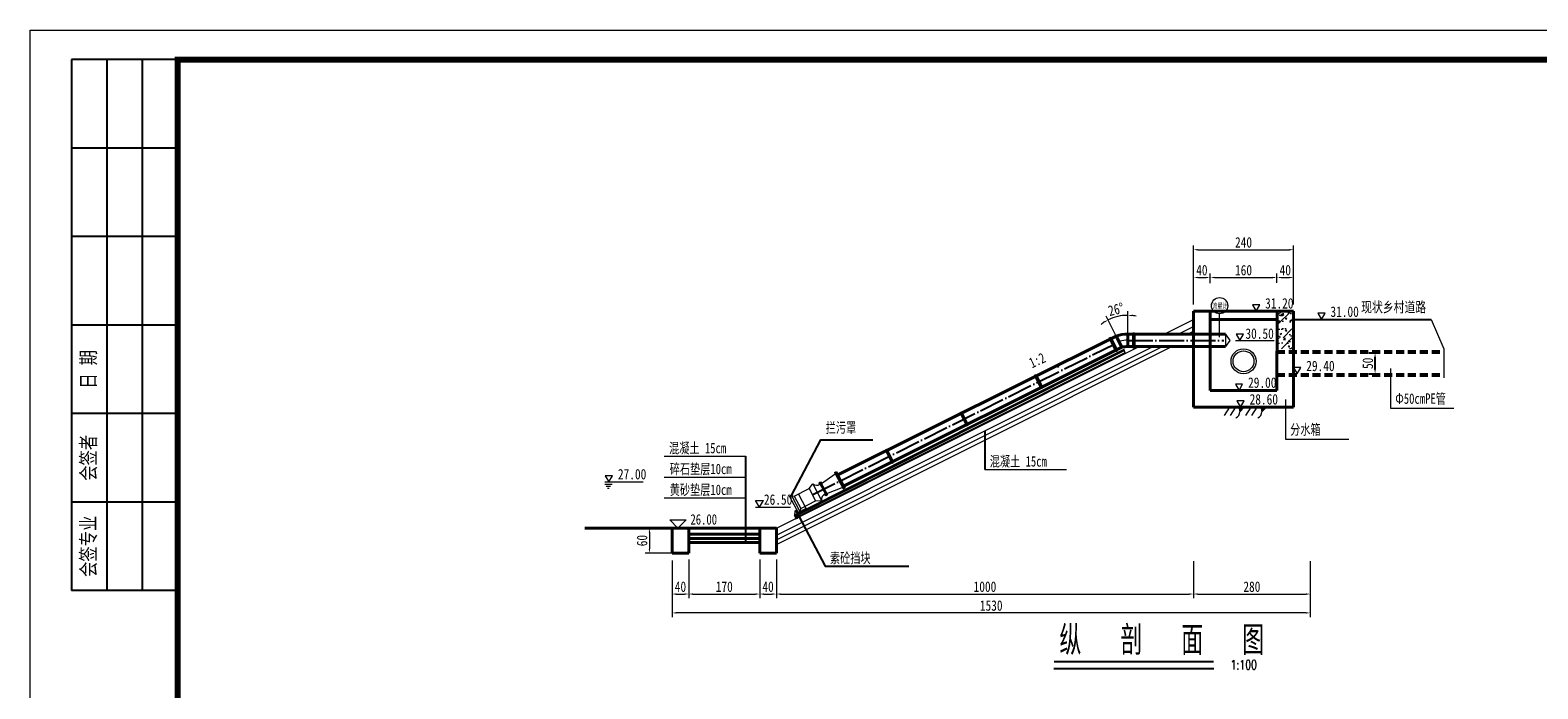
# Model space of a CAD drawing. Header units: inches. Extents: x 30313 to 48753, y -118909 to -59191.
# Tile 3 of 4: x 38986 to 42601, y -60771 to -59191. Entities that reach past the tile are written whole.
import ezdxf

# ---------------------------------------------------------------- set-up
doc = ezdxf.new("R2010")
doc.units = ezdxf.units.IN
doc.header["$MEASUREMENT"] = 0
doc.linetypes.add('ACAD_ISO04W100', pattern=[30, 24, -3, 0, -3])
doc.linetypes.add('DASHED', pattern=[19.05, 12.7, -6.35])
for name, color, linetype in [('1', 130, 'Continuous'), ('4', 2, 'Continuous'), ('标注', 7, 'Continuous')]:
    doc.layers.add(name, color=color, linetype=linetype)
for name, color, linetype, lineweight in [('中粗线', 7, 'Continuous', 25), ('标注线', 7, 'Continuous', 18), ('粗实线', 1, 'Continuous', 40), ('细实线', 7, 'Continuous', 18), ('细线', 7, 'Continuous', 18)]:
    doc.layers.add(name, color=color, linetype=linetype, lineweight=lineweight)
doc.styles.add('fangsong', font='txt', dxfattribs={"width": 0.8, "height": 25})
doc.styles.add('HZ', font='txt.shx', dxfattribs={"width": 0.7, "height": 20, "bigfont": 'hztxt.shx'})
doc.styles.get("Standard").update_dxf_attribs({"font": 'txt', "width": 0.8, "height": 25})
doc.styles.add('图框', font='txt', dxfattribs={"width": 0.8})
doc.dimstyles.new('ISO-25', dxfattribs={"dimtxt": 25, "dimasz": 10, "dimexe": 10, "dimexo": 0, "dimgap": 5, "dimtad": 1, "dimdsep": 46, "dimtxsty": 'Standard', "dimcen": 2.5, "dimclrd": 256, "dimclre": 256, "dimclrt": 256, "dimadec": 0, "dimazin": 0, "dimtfac": 1, "dimtmove": 0, "dimatfit": 3, "dimfxl": 0, "dimlwd": -1, "dimlwe": -1, "dimarcsym": 0})
doc.dimstyles.new('安装图', dxfattribs={"dimtxt": 25, "dimasz": 10, "dimexe": 6, "dimexo": 1, "dimgap": 5, "dimtad": 1, "dimdec": 0, "dimtxsty": 'fangsong', "dimcen": 2.5, "dimadec": 0, "dimazin": 0, "dimtfac": 1, "dimtdec": 0, "dimtmove": 0, "dimatfit": 3, "dimfxl": 0, "dimarcsym": 0})

# ---------------------------------------------------------------- blocks, each defined once
blk = doc.blocks.new('A$C2A1C40C9')
for p, q in [((0, 194), (389, 194)), ((194, 0), (0, 194)), ((194, 0), (389, 194))]:
    blk.add_line(p, q)
blk = doc.blocks.new('*D349')
at = {"layer": 'Defpoints', "color": 0}
for p in [(40525.7, -60463), (40565.7, -60463), (40565.7, -60543.3)]:
    blk.add_point(p, dxfattribs=at)
at = {"layer": '细线'}
for p, q in [((40525.7, -60478), (40525.7, -60553.3)), ((40565.7, -60478), (40565.7, -60553.3)), ((40535.7, -60543.3), (40555.7, -60543.3))]:
    blk.add_line(p, q, dxfattribs=at)
for points in [[(40535.7, -60541.6), (40535.7, -60545), (40525.7, -60543.3)], [(40555.7, -60541.6), (40555.7, -60545), (40565.7, -60543.3)]]:
    blk.add_solid(points, dxfattribs=at)
at = {"layer": '细线', "insert": (40545.7, -60525.8), "char_height": 25, "attachment_point": 5}
blk.add_mtext('40', dxfattribs=at)
blk = doc.blocks.new('*D350')
at = {"layer": 'Defpoints', "color": 0}
for p in [(40565.7, -60445.1), (40735.7, -60445.1), (40735.7, -60543.3)]:
    blk.add_point(p, dxfattribs=at)
at = {"layer": '细线'}
for p, q in [((40565.7, -60460.1), (40565.7, -60553.3)), ((40735.7, -60460.1), (40735.7, -60553.3)), ((40575.7, -60543.3), (40725.7, -60543.3))]:
    blk.add_line(p, q, dxfattribs=at)
for points in [[(40575.7, -60541.6), (40575.7, -60545), (40565.7, -60543.3)], [(40725.7, -60541.6), (40725.7, -60545), (40735.7, -60543.3)]]:
    blk.add_solid(points, dxfattribs=at)
at = {"layer": '细线', "insert": (40650.7, -60525.8), "char_height": 25, "attachment_point": 5}
blk.add_mtext('170', dxfattribs=at)
blk = doc.blocks.new('*D351')
at = {"layer": 'Defpoints', "color": 0}
for p in [(40735.7, -60445.1), (40775.7, -60445.1), (40775.7, -60543.3)]:
    blk.add_point(p, dxfattribs=at)
at = {"layer": '细线'}
for p, q in [((40735.7, -60460.1), (40735.7, -60553.3)), ((40775.7, -60460.1), (40775.7, -60553.3)), ((40745.7, -60543.3), (40765.7, -60543.3))]:
    blk.add_line(p, q, dxfattribs=at)
for points in [[(40745.7, -60541.6), (40745.7, -60545), (40735.7, -60543.3)], [(40765.7, -60541.6), (40765.7, -60545), (40775.7, -60543.3)]]:
    blk.add_solid(points, dxfattribs=at)
at = {"layer": '细线', "insert": (40755.7, -60525.8), "char_height": 25, "attachment_point": 5}
blk.add_mtext('40', dxfattribs=at)
blk = doc.blocks.new('*D352')
at = {"layer": 'Defpoints', "color": 0}
for p in [(42015.7, -59784.4), (41975.7, -59797.1), (42015.7, -59797.1)]:
    blk.add_point(p, dxfattribs=at)
at = {"layer": '标注线'}
for p, q in [((41975.7, -59797.1), (41975.7, -59774.4)), ((41985.7, -59784.4), (42005.7, -59784.4)), ((42015.7, -59797.1), (42015.7, -59774.4))]:
    blk.add_line(p, q, dxfattribs=at)
for points in [[(41985.7, -59782.7), (41985.7, -59786), (41975.7, -59784.4)], [(42005.7, -59782.7), (42005.7, -59786), (42015.7, -59784.4)]]:
    blk.add_solid(points, dxfattribs=at)
at = {"layer": '标注线', "insert": (41995.7, -59766.9), "char_height": 25, "attachment_point": 5}
blk.add_mtext('40', dxfattribs=at)
blk = doc.blocks.new('*D353')
at = {"layer": 'Defpoints', "color": 0}
for p in [(41975.7, -59784.4), (41815.7, -59797.9), (41975.7, -59796.1)]:
    blk.add_point(p, dxfattribs=at)
at = {"layer": '标注线'}
for p, q in [((41815.7, -59797.9), (41815.7, -59774.4)), ((41825.7, -59784.4), (41965.7, -59784.4)), ((41975.7, -59796.1), (41975.7, -59774.4))]:
    blk.add_line(p, q, dxfattribs=at)
for points in [[(41825.7, -59782.7), (41825.7, -59786), (41815.7, -59784.4)], [(41965.7, -59782.7), (41965.7, -59786), (41975.7, -59784.4)]]:
    blk.add_solid(points, dxfattribs=at)
at = {"layer": '标注线', "insert": (41895.7, -59766.9), "char_height": 25, "attachment_point": 5}
blk.add_mtext('160', dxfattribs=at)
blk = doc.blocks.new('*D354')
at = {"layer": 'Defpoints', "color": 0}
for p in [(41815.7, -59784.4), (41775.7, -59796.8), (41815.7, -59797.9)]:
    blk.add_point(p, dxfattribs=at)
at = {"layer": '标注线'}
for p, q in [((41775.7, -59796.8), (41775.7, -59774.4)), ((41785.7, -59784.4), (41805.7, -59784.4)), ((41815.7, -59797.9), (41815.7, -59774.4))]:
    blk.add_line(p, q, dxfattribs=at)
for points in [[(41785.7, -59782.7), (41785.7, -59786), (41775.7, -59784.4)], [(41805.7, -59782.7), (41805.7, -59786), (41815.7, -59784.4)]]:
    blk.add_solid(points, dxfattribs=at)
at = {"layer": '标注线', "insert": (41795.7, -59766.9), "char_height": 25, "attachment_point": 5}
blk.add_mtext('40', dxfattribs=at)
blk = doc.blocks.new('*D355')
at = {"layer": 'Defpoints', "color": 0}
for p in [(41775.7, -60449.2), (42055.7, -60449.2), (42055.7, -60543.3)]:
    blk.add_point(p, dxfattribs=at)
at = {"layer": '细线'}
for p, q in [((41775.7, -60464.2), (41775.7, -60553.3)), ((42055.7, -60464.2), (42055.7, -60553.3)), ((41785.7, -60543.3), (42045.7, -60543.3))]:
    blk.add_line(p, q, dxfattribs=at)
for points in [[(41785.7, -60541.6), (41785.7, -60545), (41775.7, -60543.3)], [(42045.7, -60541.6), (42045.7, -60545), (42055.7, -60543.3)]]:
    blk.add_solid(points, dxfattribs=at)
at = {"layer": '细线', "insert": (41915.7, -60525.8), "char_height": 25, "attachment_point": 5}
blk.add_mtext('280', dxfattribs=at)
blk = doc.blocks.new('*D356')
at = {"layer": 'Defpoints', "color": 0}
for p in [(42015.7, -59717.8), (41775.7, -59849.3), (42015.7, -59849.3)]:
    blk.add_point(p, dxfattribs=at)
at = {"layer": '细线'}
for p, q in [((41775.7, -59849.3), (41775.7, -59707.8)), ((42015.7, -59849.3), (42015.7, -59707.8)), ((41785.7, -59717.8), (42005.7, -59717.8))]:
    blk.add_line(p, q, dxfattribs=at)
for points in [[(41785.7, -59716.1), (41785.7, -59719.5), (41775.7, -59717.8)], [(42005.7, -59716.1), (42005.7, -59719.5), (42015.7, -59717.8)]]:
    blk.add_solid(points, dxfattribs=at)
at = {"layer": '细线', "insert": (41895.7, -59700.3), "char_height": 25, "attachment_point": 5}
blk.add_mtext('240', dxfattribs=at)
blk = doc.blocks.new('*D357')
at = {"layer": 'Defpoints', "color": 0}
for p in [(40775.7, -60445.1), (41775.7, -60456.8), (41775.7, -60543.3)]:
    blk.add_point(p, dxfattribs=at)
at = {"layer": '细线'}
for p, q in [((40775.7, -60460.1), (40775.7, -60553.3)), ((41775.7, -60471.8), (41775.7, -60553.3)), ((40785.7, -60543.3), (41765.7, -60543.3))]:
    blk.add_line(p, q, dxfattribs=at)
for points in [[(40785.7, -60541.6), (40785.7, -60545), (40775.7, -60543.3)], [(41765.7, -60541.6), (41765.7, -60545), (41775.7, -60543.3)]]:
    blk.add_solid(points, dxfattribs=at)
at = {"layer": '细线', "insert": (41275.7, -60525.8), "char_height": 25, "attachment_point": 5}
blk.add_mtext('1000', dxfattribs=at)
blk = doc.blocks.new('*D367')
at = {"layer": 'Defpoints', "color": 0}
for p in [(41601.9, -59876.3), (41590.5, -59925), (41618, -59920.1), (41603.8, -59951.6), (41618, -59950.1)]:
    blk.add_point(p, dxfattribs=at)
at = {"layer": '细线'}
for p, q in [((41590.5, -59925), (41566.6, -59877.1)), ((41618, -59920.1), (41618, -59865))]:
    blk.add_line(p, q, dxfattribs=at)
for start, end in [(121.9387, 127.3901), (90, 116.4872), (79.097, 84.5485)]:
    blk.add_arc((41618, -59980.2), 105.1, start, end, dxfattribs=at)
for points in [[(41561.6, -59889.5), (41563.2, -59892.4), (41571.1, -59886)], [(41627.9, -59877.2), (41628.1, -59873.8), (41618, -59875)]]:
    blk.add_solid(points, dxfattribs=at)
at = {"layer": '细线', "insert": (41589.9, -59860.8), "char_height": 25, "attachment_point": 5, "rotation": 13.2436}
blk.add_mtext('26°', dxfattribs=at)
blk = doc.blocks.new('*D368')
at = {"layer": 'Defpoints', "color": 0}
for p in [(40525.7, -60385.1), (40471.2, -60445.1), (40525.7, -60445.1)]:
    blk.add_point(p, dxfattribs=at)
at = {"layer": '细实线'}
for p, q in [((40525.7, -60385.1), (40461.2, -60385.1)), ((40471.2, -60395.1), (40471.2, -60435.1)), ((40525.7, -60445.1), (40461.2, -60445.1))]:
    blk.add_line(p, q, dxfattribs=at)
for points in [[(40469.6, -60395.1), (40472.9, -60395.1), (40471.2, -60385.1)], [(40469.6, -60435.1), (40472.9, -60435.1), (40471.2, -60445.1)]]:
    blk.add_solid(points, dxfattribs=at)
at = {"layer": '细实线', "insert": (40453.7, -60415.1), "char_height": 25, "attachment_point": 5, "rotation": 90}
blk.add_mtext('60', dxfattribs=at)
blk = doc.blocks.new('潜水泵')
for p, q in [((11802, 10763.1), (11812.6, 10772.4)), ((11812.6, 10772.4), (11826.7, 10730.2)), ((11828.1, 10773.4), (11831.9, 10774.7)), ((11828.1, 10773.4), (11839.4, 10739.5)), ((11830, 10774), (11841.3, 10740.1)), ((11831.9, 10774.7), (11843.2, 10740.7)), ((11833.4, 10770.1), (11869.5, 10787.2)), ((11868.3, 10790.7), (11874, 10792.6)), ((11868.3, 10790.7), (11882.2, 10749)), ((11871.2, 10791.7), (11885.1, 10749.9)), ((11874, 10792.6), (11887.9, 10750.9)), ((11753, 10752), (11757.8, 10753.6)), ((11753, 10752), (11766.8, 10710.8)), ((11757.8, 10753.6), (11764.1, 10750.4)), ((11757.8, 10753.6), (11771.5, 10712.3)), ((11764.1, 10750.4), (11802, 10763.1)), ((11764.1, 10750.4), (11774.7, 10718.7)), ((11774.7, 10754), (11786.9, 10717.5)), ((11802, 10763.1), (11812.6, 10731.3)), ((11839.4, 10739.5), (11843.2, 10740.7)), ((11842, 10744.5), (11881, 10752.5)), ((11882.2, 10749), (11887.9, 10750.9)), ((11766.8, 10710.8), (11771.5, 10712.3)), ((11774.7, 10718.7), (11771.5, 10712.3)), ((11774.7, 10718.7), (11812.6, 10731.3)), ((11812.6, 10731.3), (11826.7, 10730.2))]:
    blk.add_line(p, q)
for centre in [(11767, 10710), (11787.2, 10716.7)]:
    blk.add_circle(centre, 0.776)
for centre, start, end in [((11823.4, 10781.5), 220.0159, 296.1964), ((11840.8, 10729.4), 100.6763, 176.8569)]:
    blk.add_arc(centre, 14.1, start, end)
at = {"layer": '4'}
for p, q in [((11827.1, 10770.1), (11834.7, 10772.7)), ((11836.4, 10741.4), (11844, 10743.8))]:
    blk.add_line(p, q, dxfattribs=at)
blk = doc.blocks.new('*D360')
at = {"layer": 'Defpoints', "color": 0}
for p in [(40525.7, -60463), (42055.7, -60543.3), (40525.7, -60588.5)]:
    blk.add_point(p, dxfattribs=at)
at = {"layer": '细实线'}
for p, q in [((40525.7, -60463), (40525.7, -60598.5)), ((42055.7, -60543.3), (42055.7, -60598.5)), ((42045.7, -60588.5), (40535.7, -60588.5))]:
    blk.add_line(p, q, dxfattribs=at)
for points in [[(40535.7, -60586.9), (40535.7, -60590.2), (40525.7, -60588.5)], [(42045.7, -60586.9), (42045.7, -60590.2), (42055.7, -60588.5)]]:
    blk.add_solid(points, dxfattribs=at)
at = {"layer": '细实线', "insert": (41290.7, -60571), "char_height": 25, "attachment_point": 5}
blk.add_mtext('1530', dxfattribs=at)
blk = doc.blocks.new('A$C05D009C4')
at = {"lineweight": 0}
for p, q in [((0, 0), (0, 297)), ((0, 297), (420, 297))]:
    blk.add_line(p, q, dxfattribs=at)
for p, q in [((25, 292), (7, 292)), ((7, 292), (7, 202)), ((13, 292), (13, 202)), ((19, 292), (19, 202)), ((25, 277), (7, 277)), ((25, 262), (7, 262)), ((25, 247), (7, 247)), ((25, 232), (7, 232)), ((25, 217), (7, 217)), ((25, 202), (7, 202))]:
    blk.add_line(p, q)
at = {"lineweight": 0, "const_width": 1}
blk.add_lwpolyline([(25, 292), (415, 292), (415, 5), (25, 5)], close=True, dxfattribs=at)
at = {"char_height": 2.5, "attachment_point": 5, "rotation": 90, "style": '图框'}
for s, insert in [('日 期', (10, 239.5)), ('会签者', (10, 224.5)), ('会签专业', (10, 209.5))]:
    blk.add_mtext(s, dxfattribs=dict(at, insert=insert))
blk = doc.blocks.new('*D370')
at = {"layer": 'Defpoints', "color": 0}
for p in [(42175.7, -59965.1), (42211.1, -59965.1), (42175.7, -60015.1)]:
    blk.add_point(p, dxfattribs=at)
at = {"layer": '中粗线', "color": 0, "lineweight": -2}
for p, q in [((42196.1, -59965.1), (42217.1, -59965.1)), ((42211.1, -60005.1), (42211.1, -59975.1)), ((42196.1, -60015.1), (42217.1, -60015.1))]:
    blk.add_line(p, q, dxfattribs=at)
at = {"layer": '中粗线', "color": 0}
for points in [[(42209.4, -59975.1), (42212.7, -59975.1), (42211.1, -59965.1)], [(42209.4, -60005.1), (42212.7, -60005.1), (42211.1, -60015.1)]]:
    blk.add_solid(points, dxfattribs=at)
at = {"layer": '中粗线', "color": 0, "insert": (42193.6, -59990.1), "char_height": 25, "attachment_point": 5, "rotation": 90, "style": 'fangsong'}
blk.add_mtext('50', dxfattribs=at)

msp = doc.modelspace()

# ---------------------------------------------------------------- hatches: boundary and pattern name
at = {"layer": '细实线'}
h = msp.add_hatch(dxfattribs=at)
h.set_pattern_fill('AR-CONC', color=256, scale=0.2, style=0)
h.set_pattern_definition([(50, (-57426.98, -62943.466), (36.436934, -3.187817), [3.81, -41.91]), (355, (-57426.98, -62943.466), (-7.048565, 38.211329), [3.048, -33.528]), (100.451, (-57423.945, -62943.73), (29.3885, 35.023338), [3.238, -35.618]), (46.1842, (-57426.98, -62933.306), (54.215808, -8.408466), [5.715, -62.865]), (96.6356, (-57422.463, -62934.007), (47.480847, 49.48511), [4.857, -53.427]), (351.184, (-57426.98, -62933.306), (47.48092, 49.485024), [4.572, -50.292]), (21, (-57421.9, -62935.846), (30.322976, -20.453104), [3.81, -41.91]), (326, (-57421.9, -62935.846), (12.360406, 36.837593), [3.048, -33.528]), (71.4514, (-57419.374, -62937.55), (42.683298, 16.384572), [3.238, -35.618]), (37.5, (-57426.981, -62943.466), (0.6177207, 16.9110078), [0, -33.1216, 0, -34.036, 0, -33.655]), (7.5, (-57426.981, -62943.466), (13.3639325, 20.036115), [0, -19.4056, 0, -32.3596, 0, -12.827]), (327.5, (-57438.31, -62943.466), (27.118119, -1.1457488), [0, -12.7, 0, -39.624, 0, -52.578]), (317.5, (-57443.39, -62943.466), (29.625836, 5.085298), [0, -16.51, 0, -26.3144, 0, -37.338])])
h.paths.add_polyline_path([(42015.662, -59864.084), (41975.945, -59864.226), (41975.662, -59897.317), (41975.828, -59955.084), (42001.232, -59899.223), (41997.417, -59906.086), (41975.828, -59955.084), (42015.662, -59955.084), (42010.679, -59894.769), (42001.995, -59907.992), (42009.245, -59906.086), (42012.131, -59891.736), (42015.662, -59895.326)])
h = msp.add_hatch(dxfattribs=at)
h.set_pattern_fill('ANSI31', color=256, scale=5, style=0)
h.set_pattern_definition([(45, (-57426.981, -62943.466), (-11.2253202, 11.2253202), [])])
h.paths.add_polyline_path([(42015.662, -59864.084), (41975.945, -59864.226), (41975.662, -59897.317), (41975.662, -59955.084), (41975.662, -59905.084), (42015.662, -59885.084), (41975.662, -59955.084), (42015.662, -59955.084), (42010.679, -59894.769), (42001.995, -59907.992), (42009.245, -59906.086), (42012.131, -59891.736), (42015.662, -59895.326)])
for points in [[(41897.417, -60095.084), (41884.449, -60095.084), (41886.444, -60106.048)], [(41950.383, -60095.084), (41937.414, -60095.084), (41939.41, -60106.048)]]:
    msp.add_hatch(color=256, dxfattribs=at).paths.add_polyline_path(points)

# ---------------------------------------------------------------- linework, layer by layer
for p, q in [((41573.775, -59929.928), (41577.36, -59928.154)), ((41573.775, -59929.928), (41588.856, -59960.4)), ((41574.019, -59930.421), (41577.604, -59928.647)), ((41574.019, -59930.421), (41589.1, -59960.894)), ((41575.568, -59929.041), (41590.648, -59959.513)), ((41575.812, -59929.534), (41590.892, -59960.007)), ((41577.36, -59928.154), (41592.441, -59958.626)), ((41577.604, -59928.647), (41592.685, -59959.119)), ((41630.038, -59918.203), (41634.038, -59918.182)), ((41630.038, -59918.203), (41630.215, -59952.202)), ((41632.038, -59918.192), (41632.215, -59952.192)), ((41634.038, -59918.182), (41634.215, -59952.182)), ((40819.335, -60354.059), (41609.101, -59956.719)), ((40822.014, -60355.116), (41609.612, -59958.251)), ((40822.319, -60360.619), (41611.98, -59965.355)), ((41588.856, -59960.4), (41592.441, -59958.626)), ((41589.1, -59960.894), (41592.685, -59959.119)), ((41630.215, -59952.202), (41634.215, -59952.182)), ((41449.42, -59998.789), (41453.124, -59997.278)), ((41394.775, -60019.142), (41398.36, -60017.368)), ((41394.775, -60019.142), (41409.855, -60049.615)), ((41396.568, -60018.255), (41411.648, -60048.728)), ((41398.36, -60017.368), (41413.44, -60047.841)), ((41409.855, -60049.615), (41413.44, -60047.841)), ((41216.232, -60109.134), (41219.817, -60107.36)), ((41216.232, -60109.134), (41231.312, -60139.607)), ((41218.024, -60108.247), (41233.104, -60138.72)), ((41219.817, -60107.36), (41234.897, -60137.833)), ((41231.312, -60139.607), (41234.897, -60137.833)), ((41275.662, -60151.854), (41275.662, -60244.865)), ((40702.621, -60420.084), (40702.621, -60213.004)), ((41037.128, -60198.215), (41040.713, -60196.441)), ((41037.128, -60198.215), (41052.208, -60228.688)), ((41038.92, -60197.328), (41054, -60227.801)), ((41040.713, -60196.441), (41055.793, -60226.914)), ((41052.208, -60228.688), (41055.793, -60226.914)), ((40819.335, -60354.059), (40823.881, -60364.054)), ((40821.156, -60353.231), (40825.702, -60363.226)), ((41440.902, -60721.937), (41824.146, -60721.937))]:
    msp.add_line(p, q)
at = {"const_width": 5}
msp.add_lwpolyline([(41440.902, -60705.37), (41824.146, -60705.37)], dxfattribs=at)
at = {"layer": '1', "linetype": 'DASHED', "ltscale": 1.5}
for p, q in [((41975.662, -59960.084), (42375.662, -59960.084)), ((41975.662, -59965.084), (42375.662, -59965.084)), ((41975.662, -60015.084), (42375.662, -60015.084)), ((41975.662, -60020.084), (42375.662, -60020.084))]:
    msp.add_line(p, q, dxfattribs=at)
at = {"layer": '4'}
msp.add_line((40828.17, -60348.343), (40847.464, -60338.132), dxfattribs=at)
at = {"layer": '中粗线', "color": 3}
for points in [[(40811.874, -60306.878), (40882.45, -60173.347), (41006.558, -60173.347)], [(40821.961, -60342.935), (40892.538, -60476.467), (41093.059, -60476.467)]]:
    msp.add_lwpolyline(points, dxfattribs=at)
at = {"layer": '标注', "linetype": 'Continuous'}
msp.add_line((42015.662, -59885.084), (42345.662, -59885.084), dxfattribs=at)
at = {"layer": '标注', "linetype": 'ACAD_ISO04W100', "ltscale": 2.5}
for p, q in [((40861.821, -60305.044), (41597.171, -59938.352)), ((41618, -59935.084), (41848.166, -59935.084))]:
    msp.add_line(p, q, dxfattribs=at)
at = {"layer": '标注线'}
for p, q in [((40506.758, -60213.004), (40702.621, -60213.004)), ((41275.662, -60244.865), (41471.525, -60244.865)), ((40374.087, -60274.567), (40449.021, -60274.567)), ((40506.758, -60263.004), (40702.621, -60263.004)), ((40506.758, -60313.004), (40702.621, -60313.004))]:
    msp.add_line(p, q, dxfattribs=at)
at = {"layer": '标注线', "linetype": 'Continuous'}
for p, q in [((40364.029, -60274.567), (40456.468, -60274.567)), ((40364.029, -60279.567), (40382.135, -60279.567)), ((40367.408, -60284.567), (40377.803, -60284.567)), ((40370.873, -60289.567), (40374.338, -60289.567))]:
    msp.add_line(p, q, dxfattribs=at)
msp.add_lwpolyline([(40374.087, -60274.567), (40382.747, -60259.567), (40365.427, -60259.567)], close=True, dxfattribs=at)
at = {"layer": '粗实线'}
for p, q in [((41775.662, -59865.084), (42015.664, -59864.892)), ((41775.662, -59865.084), (41775.662, -60095.084)), ((41815.662, -59864.941), (41815.662, -60055.084)), ((41815.662, -59885.084), (41975.917, -59885.084)), ((41975.943, -59864.92), (41975.662, -60055.084)), ((42015.717, -59864.892), (42015.662, -60095.084)), ((40924.206, -60257.033), (41590.521, -59925.007)), ((41590.521, -59925.007), (41603.769, -59951.593)), ((41618, -59920.084), (41852.494, -59920.084)), ((41618, -59950.084), (41618, -59920.084)), ((40938.237, -60283.534), (41603.769, -59951.593)), ((41618, -59950.084), (41852.494, -59950.084)), ((41815.662, -60055.084), (41975.662, -60055.084)), ((41775.662, -60095.084), (42015.662, -60095.084)), ((40316.161, -60385.084), (40775.662, -60385.084)), ((40525.662, -60385.084), (40525.662, -60445.084)), ((40525.662, -60445.084), (40525.662, -60385.084)), ((40565.662, -60385.084), (40565.662, -60445.084)), ((40565.662, -60400.084), (40735.662, -60400.084)), ((40735.662, -60385.084), (40735.662, -60445.084)), ((40775.662, -60385.084), (40775.662, -60445.084)), ((40565.662, -60410.084), (40735.662, -60410.084)), ((40565.662, -60420.084), (40735.662, -60420.084)), ((40525.662, -60445.084), (40565.662, -60445.084)), ((40735.662, -60445.084), (40775.662, -60445.084))]:
    msp.add_line(p, q, dxfattribs=at)
for centre, radius, start, end in [((41619.192, -60005.886), 85.811, 90.795761, 109.518971), ((41615.724, -59996.462), 46.434, 87.190418, 104.919729)]:
    msp.add_arc(centre, radius, start, end, dxfattribs=at)
at = {"layer": '细实线'}
for p, q in [((41705.663, -59920.084), (41775.662, -59885.084)), ((41837.781, -59927.104), (41837.979, -59871.443)), ((41915.663, -59864.988), (41968.102, -59864.988)), ((41925.721, -59864.988), (41960.655, -59864.988)), ((42345.662, -59885.084), (42375.662, -59955.084)), ((41739.204, -59920.084), (41775.662, -59901.854)), ((41761.564, -59920.084), (41775.662, -59913.035)), ((41852.494, -59920.084), (41852.494, -59950.084)), ((41852.494, -59920.084), (41863.104, -59935.084)), ((40775.662, -60385.084), (41645.663, -59950.084)), ((40775.662, -60401.854), (41679.204, -59950.084)), ((40775.662, -60413.035), (41701.564, -59950.084)), ((40775.662, -60424.215), (41723.925, -59950.084)), ((41863.104, -59935.084), (41852.494, -59950.084)), ((41876.75, -59935.084), (41969.189, -59935.084)), ((41886.808, -59935.084), (41961.741, -59935.084)), ((42375.662, -59955.084), (42375.662, -60025.084)), ((42248.182, -60002.622), (42248.182, -60097.932)), ((41996.108, -60076.706), (41996.108, -60172.015)), ((41862.225, -60095.084), (41849.19, -60115.471)), ((41876.762, -60095.084), (41863.727, -60115.471)), ((41884.449, -60095.084), (41886.444, -60106.048)), ((41886.444, -60106.048), (41897.417, -60095.084)), ((41888.54, -60095.084), (41963.473, -60095.084)), ((41913.396, -60095.222), (41900.361, -60115.609)), ((41927.933, -60095.222), (41914.897, -60115.609)), ((41937.414, -60095.084), (41939.41, -60106.048)), ((41939.41, -60106.048), (41950.383, -60095.084)), ((42248.182, -60097.932), (42399.954, -60097.932)), ((41996.108, -60172.015), (42147.88, -60172.015))]:
    msp.add_line(p, q, dxfattribs=at)
for points in [[(41925.721, -59864.988), (41934.381, -59849.988), (41917.061, -59849.988)], [(42082.421, -59885.084), (42091.081, -59870.084), (42073.76, -59870.084)], [(41886.808, -59935.084), (41895.468, -59920.084), (41878.148, -59920.084)], [(42024.323, -60015.084), (42032.983, -60000.084), (42015.662, -60000.084)], [(41884.896, -60055.084), (41893.556, -60040.084), (41876.236, -60040.084)], [(41888.54, -60095.084), (41897.2, -60080.084), (41879.88, -60080.084)]]:
    msp.add_lwpolyline(points, close=True, dxfattribs=at)
for centre, radius in [((41838.286, -59852.005), 19.441), ((41895.638, -59985.235), 30), ((41895.638, -59985.235), 25)]:
    msp.add_circle(centre, radius, dxfattribs=at)
for centre in [(41873.078, -60107.575), (41926.044, -60107.575)]:
    msp.add_arc(centre, 13.452, 286.130493, 6.516751, dxfattribs=at)
at = {"layer": '细线'}
for p, q in [((41612.468, -59966.819), (41608.995, -59956.402)), ((40725.945, -60319.415), (40744.547, -60319.415)), ((40735.246, -60335.084), (40725.945, -60319.415)), ((40735.246, -60335.084), (40744.547, -60319.415)), ((40725.845, -60335.084), (40809.645, -60335.084)), ((40819.844, -60344.24), (40819.335, -60354.059)), ((40819.844, -60344.24), (40824.079, -60341.631)), ((40824.079, -60341.631), (40828.213, -60349.317))]:
    msp.add_line(p, q, dxfattribs=at)
msp.add_arc((41618, -59994.284), 60, 90, 108.436358, dxfattribs=at)

# ---------------------------------------------------------------- block references
at = {"xscale": 14.14285717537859, "yscale": 14.14285713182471, "zscale": 14.14285717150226}
msp.add_blockref('A$C05D009C4', (38986.49, -63391.787), dxfattribs=at)
at = {"layer": '细实线', "rotation": 9.46307450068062}
msp.add_blockref('潜水泵', (30982.128, -72847.261), dxfattribs=at)
at = {"layer": '细实线', "xscale": 0.1000000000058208, "yscale": 0.09999999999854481, "zscale": 0.1}
msp.add_blockref('A$C2A1C40C9', (40520.202, -60385.084), dxfattribs=at)

# ---------------------------------------------------------------- texts
at = {"style": 'HZ', "width": 0.75}
for s, height, p in [('纵  剖  面  图', 70, (41454.25, -60689.367)), ('1:100', 22, (41864.34, -60723.978))]:
    msp.add_text(s, height=height, dxfattribs=at).set_placement(p)
at = {"layer": '标注线', "width": 0.75}
msp.add_text('1:2', height=25, rotation=24.708305, dxfattribs=at).set_placement((41388.78, -60002.19))
for s, p in [('Φ50cmPE管', (42259.492, -60087.215)), ('拦污罩', (40893.975, -60156.873)), ('分水箱', (42007.418, -60161.298)), ('混凝土 15cm', (40518.282, -60205.766)), ('混凝土 15cm', (41287.187, -60237.627)), ('碎石垫层10cm', (40519.868, -60255.766)), ('黄砂垫层10cm', (40519.868, -60305.766)), ('26.00', (40569.64, -60376.779)), ('素砼挡块', (40904.062, -60469.23))]:
    msp.add_text(s, height=25, dxfattribs=at).set_placement(p)
at = {"layer": '标注线', "insert": (42177.653, -59842.805), "char_height": 25, "width": 293.30693, "attachment_point": 1}
msp.add_mtext('现状乡村道路', dxfattribs=at)
at = {"layer": '细实线', "width": 0.7}
msp.add_text('流量计', height=12.5, dxfattribs=at).set_placement((41820.641, -59858.363))
at = {"layer": '细实线', "char_height": 25, "width": 42.60636, "attachment_point": 1}
for s, insert in [('30.50', (41900.248, -59906.4)), ('29.40', (42045.993, -59983.867)), ('29.00', (41906.566, -60023.867)), ('28.60', (41910.21, -60063.867))]:
    msp.add_mtext(s, dxfattribs=dict(at, insert=insert))
at = {"layer": '细线', "linetype": 'Continuous', "char_height": 25, "width": 42.60636, "attachment_point": 1}
for s, insert in [('31.20', (41947.391, -59833.771)), ('31.00', (42104.091, -59853.867)), ('27.00', (40395.757, -60243.35))]:
    msp.add_mtext(s, dxfattribs=dict(at, insert=insert))
at = {"layer": '细线', "insert": (40745.769, -60304.16), "char_height": 25, "width": 67.10713, "attachment_point": 1}
msp.add_mtext('26.50', dxfattribs=at)

# ---------------------------------------------------------------- dimensions: what is measured, and where the dimension line sits
at = {"layer": '中粗线', "color": 3}
dim = msp.add_linear_dim(base=(42211.051, -59965.084), p1=(42175.662, -60015.084), p2=(42175.662, -59965.084), angle=90, dimstyle='安装图', override={"dimtmove": 2, "dimfxl": 15, "dimfxlon": 1}, dxfattribs=at)
dim.commit()
dim.dimension.update_dxf_attribs({"geometry": '*D370', "text_midpoint": (42193.551, -59990.084)})
at = {"layer": '标注线'}
for base, p1, p2, picture, middle in [((41815.662, -59784.357), (41775.662, -59796.776), (41815.662, -59797.89), '*D354', (41795.662, -59784.357)), ((42015.662, -59784.357), (41975.662, -59797.089), (42015.662, -59797.089), '*D352', (41995.662, -59784.357))]:
    dim = msp.add_linear_dim(base=base, p1=p1, p2=p2, dimstyle='ISO-25', dxfattribs=at)
    dim.commit()
    dim.dimension.update_dxf_attribs({"geometry": picture, "text_midpoint": middle, "dimtype": 160})
dim = msp.add_linear_dim(base=(41975.662, -59784.357), p1=(41815.662, -59797.89), p2=(41975.662, -59796.089), dimstyle='ISO-25', dxfattribs=at)
dim.commit()
dim.dimension.update_dxf_attribs({"geometry": '*D353', "text_midpoint": (41895.662, -59766.857)})
at = {"layer": '细实线'}
dim = msp.add_linear_dim(base=(40471.232, -60445.084), p1=(40525.662, -60385.084), p2=(40525.662, -60445.084), angle=90, dimstyle='ISO-25', dxfattribs=at)
dim.commit()
dim.dimension.update_dxf_attribs({"geometry": '*D368', "text_midpoint": (40453.732, -60415.084)})
dim = msp.add_linear_dim(base=(40525.662, -60588.533), p1=(42055.662, -60543.299), p2=(40525.662, -60462.989), dimstyle='ISO-25', dxfattribs=at)
dim.commit()
dim.dimension.update_dxf_attribs({"geometry": '*D360', "text_midpoint": (41290.662, -60571.033)})
at = {"layer": '细线'}
dim = msp.add_linear_dim(base=(42015.662, -59717.816), p1=(41775.662, -59849.31), p2=(42015.662, -59849.31), dimstyle='ISO-25', dxfattribs=at)
dim.commit()
dim.dimension.update_dxf_attribs({"geometry": '*D356', "text_midpoint": (41895.662, -59700.316)})
dim = msp.add_angular_dim_2l(base=(41601.863, -59876.258), line1=((41618, -59950.084), (41618, -59920.084)), line2=((41590.521, -59925.007), (41603.769, -59951.593)), dimstyle='ISO-25', dxfattribs=at)
dim.commit()
dim.dimension.update_dxf_attribs({"geometry": '*D367', "text_midpoint": (41589.904, -59860.774)})
for base, p1, p2, picture, middle in [((40565.662, -60543.299), (40525.662, -60462.989), (40565.662, -60462.989), '*D349', (40545.662, -60543.299)), ((40775.662, -60543.299), (40735.662, -60445.084), (40775.662, -60445.084), '*D351', (40755.662, -60543.299))]:
    dim = msp.add_linear_dim(base=base, p1=p1, p2=p2, dimstyle='ISO-25', override={"dimexe": 10, "dimexo": 15, "dimdec": 0}, dxfattribs=at)
    dim.commit()
    dim.dimension.update_dxf_attribs({"geometry": picture, "text_midpoint": middle, "dimtype": 160})
for base, p1, p2, picture, middle in [((40735.662, -60543.299), (40565.662, -60445.084), (40735.662, -60445.084), '*D350', (40650.662, -60525.799)), ((41775.662, -60543.299), (40775.662, -60445.084), (41775.662, -60456.782), '*D357', (41275.662, -60525.799)), ((42055.662, -60543.299), (41775.662, -60449.192), (42055.662, -60449.192), '*D355', (41915.662, -60525.799))]:
    dim = msp.add_linear_dim(base=base, p1=p1, p2=p2, dimstyle='ISO-25', override={"dimexe": 10, "dimexo": 15, "dimdec": 0}, dxfattribs=at)
    dim.commit()
    dim.dimension.update_dxf_attribs({"geometry": picture, "text_midpoint": middle})

doc.saveas('drawing.dxf')
